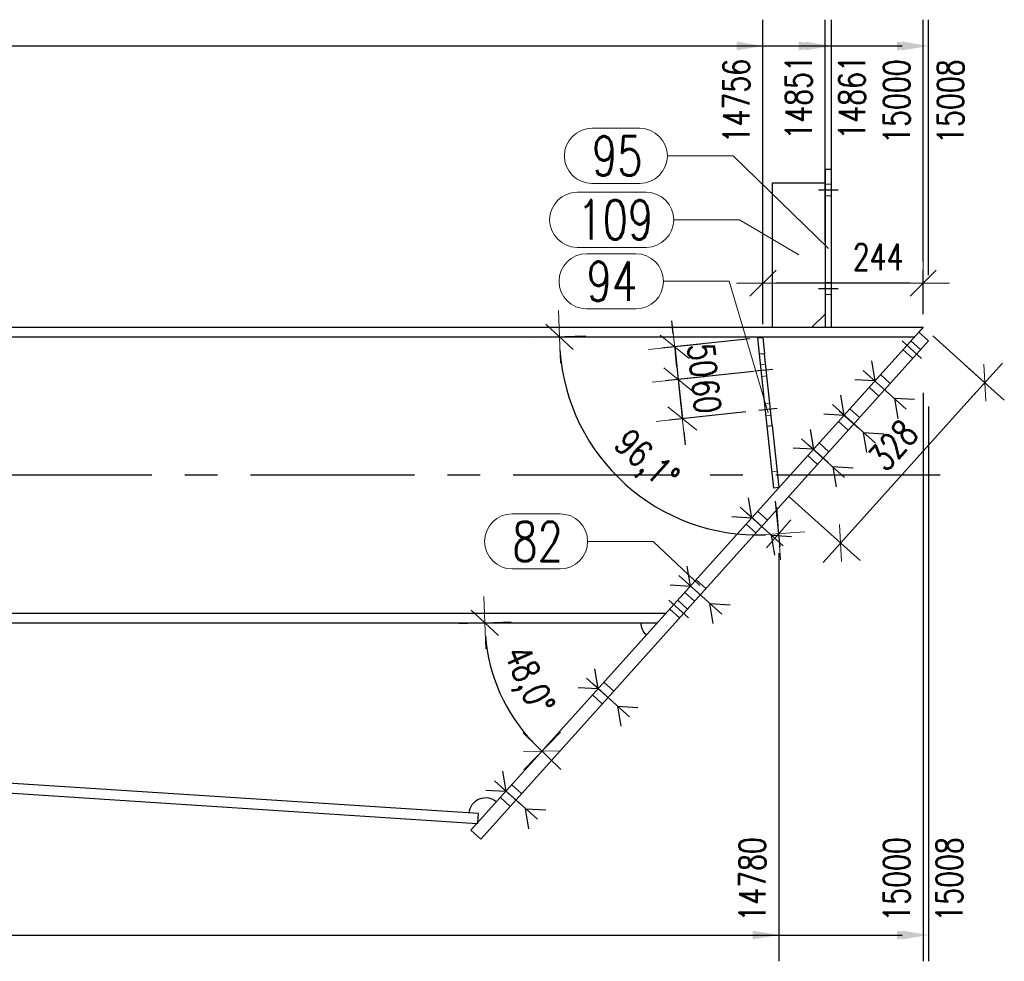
# Model space of a CAD drawing. Header units: millimetres. Extents: x 3528 to 4122, y 12541 to 12988.
# Tile 35 of 47: x 3882 to 3957, y 12737 to 12809. Entities that reach past the tile are written whole.
import ezdxf

# ---------------------------------------------------------------- set-up
doc = ezdxf.new("R2010")
doc.units = ezdxf.units.MM
doc.header["$LTSCALE"] = 10
doc.linetypes.add('HIDDEN', pattern=[0.375, 0.25, -0.125])
doc.linetypes.add('MITTE', pattern=[2, 1.25, -0.25, 0.25, -0.25])
doc.layers.get('Defpoints').update_dxf_attribs({"color": 1})
for name, color, linetype in [('PS_BOLT', 4, 'Continuous'), ('PS_MID', 5, 'MITTE'), ('PS_SHAPE', 3, 'Continuous')]:
    doc.layers.add(name, color=color, linetype=linetype)
for name, color, linetype, lineweight in [('PS_DIM', 4, 'Continuous', 13), ('PS_Hidden', 2, 'HIDDEN', 9), ('PS_Pos', 1, 'Continuous', 15), ('PS_SOLID', 7, 'Continuous', 30)]:
    doc.layers.add(name, color=color, linetype=linetype, lineweight=lineweight)
doc.styles.add('simplex', font='simplex.shx', dxfattribs={"width": 0.75})
doc.dimstyles.new('1_20_GŁ_DS1-LS20', dxfattribs={"dimtxt": 2, "dimasz": 2, "dimexe": 2, "dimexo": 5, "dimgap": 1, "dimtad": 1, "dimjust": 4, "dimdec": 0, "dimlfac": 20, "dimtxsty": 'simplex', "dimblk1": 'NONE', "dimsah": 1, "dimcen": 2, "dimclrd": 256, "dimclre": 256, "dimclrt": 4, "dimadec": 1, "dimazin": 0, "dimtfac": 1, "dimtdec": 0, "dimtmove": 2, "dimatfit": 3, "dimfxl": 1, "dimarcsym": 0})
doc.dimstyles.new('1_20_SC', dxfattribs={"dimtxt": 2, "dimasz": 1, "dimexe": 1, "dimexo": 1, "dimgap": 1, "dimtad": 1, "dimdec": 0, "dimlfac": 20, "dimtxsty": 'simplex', "dimblk": 'dimznak', "dimcen": 2, "dimclrd": 256, "dimclre": 256, "dimclrt": 4, "dimadec": 1, "dimazin": 0, "dimtfac": 1, "dimtdec": 0, "dimtix": 1, "dimtmove": 2, "dimatfit": 3, "dimldrblk": 'dim-grot', "dimfxl": 1, "dimarcsym": 0})

# ---------------------------------------------------------------- blocks, each defined once
blk = doc.blocks.new('*D59')
at = {"layer": 'Defpoints', "color": 0, "transparency": 16777216}
for p in [(3938.848, 12806.83), (3938.848, 12784.644), (3585.581, 12762.922)]:
    blk.add_point(p, dxfattribs=at)
at = {"layer": 'PS_DIM', "lineweight": -2, "transparency": 16777216}
for p, q in [((3585.581, 12767.922), (3585.581, 12808.83)), ((3938.848, 12789.644), (3938.848, 12808.83)), ((3585.581, 12806.83), (3936.848, 12806.83))]:
    blk.add_line(p, q, dxfattribs=at)
at = {"layer": 'PS_DIM', "transparency": 16777216}
blk.add_solid([(3936.848, 12807.163), (3936.848, 12806.497), (3938.848, 12806.83)], dxfattribs=at)
at = {"layer": 'PS_DIM', "color": 4, "transparency": 16777216, "insert": (3936.828, 12802.632), "char_height": 2, "attachment_point": 5, "rotation": 90, "style": 'simplex'}
blk.add_mtext('14756', dxfattribs=at)
blk = doc.blocks.new('_None')
blk = doc.blocks.new('*D60')
at = {"layer": 'Defpoints', "color": 0, "transparency": 16777216}
for p in [(3943.581, 12806.83), (3943.581, 12786.941), (3585.581, 12762.922)]:
    blk.add_point(p, dxfattribs=at)
at = {"layer": 'PS_DIM', "lineweight": -2, "transparency": 16777216}
for p, q in [((3585.581, 12767.922), (3585.581, 12808.83)), ((3943.581, 12791.941), (3943.581, 12808.83)), ((3585.581, 12806.83), (3941.581, 12806.83))]:
    blk.add_line(p, q, dxfattribs=at)
at = {"layer": 'PS_DIM', "transparency": 16777216}
blk.add_solid([(3941.581, 12807.163), (3941.581, 12806.497), (3943.581, 12806.83)], dxfattribs=at)
at = {"layer": 'PS_DIM', "color": 4, "transparency": 16777216, "insert": (3941.561, 12802.917), "char_height": 2, "attachment_point": 5, "rotation": 90, "style": 'simplex'}
blk.add_mtext('14851', dxfattribs=at)
blk = doc.blocks.new('*D61')
at = {"layer": 'Defpoints', "color": 0, "transparency": 16777216}
for p in [(3944.081, 12806.83), (3944.081, 12786.841), (3585.581, 12762.922)]:
    blk.add_point(p, dxfattribs=at)
at = {"layer": 'PS_DIM', "lineweight": -2, "transparency": 16777216}
for p, q in [((3585.581, 12767.922), (3585.581, 12808.83)), ((3944.081, 12791.841), (3944.081, 12808.83)), ((3585.581, 12806.83), (3942.081, 12806.83))]:
    blk.add_line(p, q, dxfattribs=at)
at = {"layer": 'PS_DIM', "transparency": 16777216}
blk.add_solid([(3942.081, 12807.163), (3942.081, 12806.497), (3944.081, 12806.83)], dxfattribs=at)
at = {"layer": 'PS_DIM', "color": 4, "transparency": 16777216, "insert": (3945.634, 12802.917), "char_height": 2, "attachment_point": 5, "rotation": 90, "style": 'simplex'}
blk.add_mtext('14861', dxfattribs=at)
blk = doc.blocks.new('*D62')
at = {"layer": 'Defpoints', "color": 0, "transparency": 16777216}
for p in [(3951.047, 12806.83), (3951.047, 12785.422), (3585.581, 12762.922)]:
    blk.add_point(p, dxfattribs=at)
at = {"layer": 'PS_DIM', "lineweight": -2, "transparency": 16777216}
for p, q in [((3585.581, 12767.922), (3585.581, 12808.83)), ((3951.047, 12790.422), (3951.047, 12808.83)), ((3585.581, 12806.83), (3949.047, 12806.83))]:
    blk.add_line(p, q, dxfattribs=at)
at = {"layer": 'PS_DIM', "transparency": 16777216}
blk.add_solid([(3949.047, 12807.163), (3949.047, 12806.497), (3951.047, 12806.83)], dxfattribs=at)
at = {"layer": 'PS_DIM', "color": 4, "transparency": 16777216, "insert": (3949.027, 12802.596), "char_height": 2, "attachment_point": 5, "rotation": 90, "style": 'simplex'}
blk.add_mtext('15000', dxfattribs=at)
blk = doc.blocks.new('*D63')
at = {"layer": 'Defpoints', "color": 0, "transparency": 16777216}
for p in [(3951.456, 12806.83), (3951.456, 12784.382), (3585.581, 12762.922)]:
    blk.add_point(p, dxfattribs=at)
at = {"layer": 'PS_DIM', "lineweight": -2, "transparency": 16777216}
for p, q in [((3585.581, 12767.922), (3585.581, 12808.83)), ((3951.456, 12789.382), (3951.456, 12808.83)), ((3585.581, 12806.83), (3949.456, 12806.83))]:
    blk.add_line(p, q, dxfattribs=at)
at = {"layer": 'PS_DIM', "transparency": 16777216}
blk.add_solid([(3949.456, 12807.163), (3949.456, 12806.497), (3951.456, 12806.83)], dxfattribs=at)
at = {"layer": 'PS_DIM', "color": 4, "transparency": 16777216, "insert": (3953.131, 12802.596), "char_height": 2, "attachment_point": 5, "rotation": 90, "style": 'simplex'}
blk.add_mtext('15008', dxfattribs=at)
blk = doc.blocks.new('*D69')
at = {"layer": 'Defpoints', "color": 0, "transparency": 16777216}
for p in [(3940.068, 12773.209), (3585.581, 12762.922), (3940.068, 12739.148)]:
    blk.add_point(p, dxfattribs=at)
at = {"layer": 'PS_DIM', "lineweight": -2, "transparency": 16777216}
for p, q in [((3940.068, 12768.209), (3940.068, 12737.148)), ((3585.581, 12757.922), (3585.581, 12737.148)), ((3585.581, 12739.148), (3938.068, 12739.148))]:
    blk.add_line(p, q, dxfattribs=at)
at = {"layer": 'PS_DIM', "transparency": 16777216}
blk.add_solid([(3938.068, 12739.482), (3938.068, 12738.815), (3940.068, 12739.148)], dxfattribs=at)
at = {"layer": 'PS_DIM', "color": 4, "transparency": 16777216, "insert": (3938.048, 12743.383), "char_height": 2, "attachment_point": 5, "rotation": 90, "style": 'simplex'}
blk.add_mtext('14780', dxfattribs=at)
blk = doc.blocks.new('*D70')
at = {"layer": 'Defpoints', "color": 0, "transparency": 16777216}
for p in [(3951.047, 12785.422), (3585.581, 12762.922), (3951.047, 12739.148)]:
    blk.add_point(p, dxfattribs=at)
at = {"layer": 'PS_DIM', "lineweight": -2, "transparency": 16777216}
for p, q in [((3951.047, 12780.422), (3951.047, 12737.148)), ((3585.581, 12757.922), (3585.581, 12737.148)), ((3585.581, 12739.148), (3949.047, 12739.148))]:
    blk.add_line(p, q, dxfattribs=at)
at = {"layer": 'PS_DIM', "transparency": 16777216}
blk.add_solid([(3949.047, 12739.482), (3949.047, 12738.815), (3951.047, 12739.148)], dxfattribs=at)
at = {"layer": 'PS_DIM', "color": 4, "transparency": 16777216, "insert": (3949.027, 12743.383), "char_height": 2, "attachment_point": 5, "rotation": 90, "style": 'simplex'}
blk.add_mtext('15000', dxfattribs=at)
blk = doc.blocks.new('*D71')
at = {"layer": 'Defpoints', "color": 0, "transparency": 16777216}
for p in [(3951.456, 12784.382), (3585.581, 12762.922), (3951.456, 12739.148)]:
    blk.add_point(p, dxfattribs=at)
at = {"layer": 'PS_DIM', "lineweight": -2, "transparency": 16777216}
for p, q in [((3951.456, 12779.382), (3951.456, 12737.148)), ((3585.581, 12757.922), (3585.581, 12737.148)), ((3585.581, 12739.148), (3949.456, 12739.148))]:
    blk.add_line(p, q, dxfattribs=at)
at = {"layer": 'PS_DIM', "transparency": 16777216}
blk.add_solid([(3949.456, 12739.482), (3949.456, 12738.815), (3951.456, 12739.148)], dxfattribs=at)
at = {"layer": 'PS_DIM', "color": 4, "transparency": 16777216, "insert": (3953.045, 12743.383), "char_height": 2, "attachment_point": 5, "rotation": 90, "style": 'simplex'}
blk.add_mtext('15008', dxfattribs=at)
blk = doc.blocks.new('dimznak')
at = {"color": 0}
for points in [[(0, 2), (0, -2)], [(-2, 0), (2, 0)]]:
    blk.add_lwpolyline(points, dxfattribs=at)
at = {"color": 2}
blk.add_lwpolyline([(1, 1), (-1, -1)], dxfattribs=at)
blk = doc.blocks.new('*D74')
at = {"layer": 'Defpoints', "color": 0, "transparency": 16777216}
for p in [(3699.831, 12762.922), (3930.821, 12762.922), (3714.106, 12761.546), (3770.387, 12759.578), (3917.18, 12748.395)]:
    blk.add_point(p, dxfattribs=at)
at = {"layer": 'PS_DIM', "lineweight": -2, "transparency": 16777216}
blk.add_arc((3692.861, 12762.922), 77.598, 357.03304, 359.26163, dxfattribs=at)
for p, rotation in [((3770.459, 12762.922), 89.63081303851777), ((3770.297, 12757.907), 266.663851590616)]:
    blk.add_blockref('dimznak', p, dxfattribs=dict(at, rotation=rotation))
at = {"layer": 'PS_DIM', "color": 4, "transparency": 16777216, "insert": (3768.229, 12760.484), "char_height": 2, "attachment_point": 5, "rotation": 88.14733, "style": 'simplex'}
blk.add_mtext('3,7°', dxfattribs=at)
blk = doc.blocks.new('dim-grot')
blk.add_hatch(color=256).paths.add_polyline_path([(0, 0), (-2, 0.5), (-2, -0.5)])
blk.add_lwpolyline([(0, 0), (-2, 0.5), (-2, -0.5), (0, 0)])
blk = doc.blocks.new('*D76')
at = {"layer": 'Defpoints', "color": 0, "transparency": 16777216}
for p in [(3950.713, 12785.05), (3699.831, 12762.922), (3930.821, 12762.922), (3918.191, 12759.297), (3916.618, 12747.122)]:
    blk.add_point(p, dxfattribs=at)
at = {"layer": 'PS_DIM', "lineweight": -2, "transparency": 16777216}
blk.add_arc((3930.821, 12762.922), 13.14, 184.36153, 223.68447, dxfattribs=at)
for p, rotation in [((3917.681, 12762.922), 92.18076421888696), ((3922.036, 12753.15), 315.8652371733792)]:
    blk.add_blockref('dimznak', p, dxfattribs=dict(at, rotation=rotation))
at = {"layer": 'PS_DIM', "color": 4, "transparency": 16777216, "insert": (3920.82, 12758.465), "char_height": 2, "attachment_point": 5, "rotation": 294.023, "style": 'simplex'}
blk.add_mtext('48,0°', dxfattribs=at)
blk = doc.blocks.new('*D77')
at = {"layer": 'Defpoints', "color": 0, "transparency": 16777216}
for p in [(3938.848, 12784.644), (3939.113, 12782.158), (3932.394, 12781.441)]:
    blk.add_point(p, dxfattribs=at)
at = {"layer": 'PS_DIM', "lineweight": -2, "transparency": 16777216}
for p, q in [((3932.023, 12784.921), (3931.917, 12785.916)), ((3937.853, 12784.538), (3931.135, 12783.821)), ((3932.129, 12783.927), (3932.394, 12781.441)), ((3938.119, 12782.052), (3931.4, 12781.335)), ((3932.5, 12780.447), (3932.607, 12779.452))]:
    blk.add_line(p, q, dxfattribs=at)
for p, rotation in [((3932.129, 12783.927), 276.0920027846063), ((3932.394, 12781.441), 96.09200278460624)]:
    blk.add_blockref('dimznak', p, dxfattribs=dict(at, rotation=rotation))
at = {"layer": 'PS_DIM', "color": 4, "transparency": 16777216, "insert": (3934.25, 12782.896), "char_height": 2, "attachment_point": 5, "rotation": 276.092, "style": 'simplex'}
blk.add_mtext('50', dxfattribs=at)
blk = doc.blocks.new('*D78')
at = {"layer": 'Defpoints', "color": 0, "transparency": 16777216}
for p in [(3939.113, 12782.158), (3938.537, 12779.08), (3932.713, 12778.458)]:
    blk.add_point(p, dxfattribs=at)
at = {"layer": 'PS_DIM', "lineweight": -2, "transparency": 16777216}
for p, q in [((3932.288, 12782.436), (3932.182, 12783.43)), ((3938.119, 12782.052), (3931.4, 12781.335)), ((3932.394, 12781.441), (3932.713, 12778.458)), ((3937.542, 12778.974), (3931.718, 12778.352)), ((3932.819, 12777.464), (3932.925, 12776.469))]:
    blk.add_line(p, q, dxfattribs=at)
for p, rotation in [((3932.394, 12781.441), 276.0920027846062), ((3932.713, 12778.458), 96.09200278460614)]:
    blk.add_blockref('dimznak', p, dxfattribs=dict(at, rotation=rotation))
at = {"layer": 'PS_DIM', "color": 4, "transparency": 16777216, "insert": (3934.542, 12780.162), "char_height": 2, "attachment_point": 5, "rotation": 276.092, "style": 'simplex'}
blk.add_mtext('60', dxfattribs=at)
blk = doc.blocks.new('*D79')
at = {"layer": 'Defpoints', "color": 0, "transparency": 16777216}
for p in [(3699.831, 12784.692), (3950.391, 12784.692), (3939.166, 12777.89), (3925.657, 12776.695), (3939.671, 12773.167)]:
    blk.add_point(p, dxfattribs=at)
at = {"layer": 'PS_DIM', "lineweight": -2, "transparency": 16777216}
blk.add_line((3939.777, 12772.172), (3940.147, 12768.704), dxfattribs=at)
blk.add_arc((3938.44, 12784.692), 15.079, 183.80045, 272.29155, dxfattribs=at)
for p, rotation in [((3923.362, 12784.692), 91.90022571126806), ((3940.041, 12769.698), 4.191777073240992)]:
    blk.add_blockref('dimznak', p, dxfattribs=dict(at, rotation=rotation))
at = {"layer": 'PS_DIM', "color": 4, "transparency": 16777216, "insert": (3929.824, 12775.107), "char_height": 2, "attachment_point": 5, "rotation": 318.046, "style": 'simplex'}
blk.add_mtext('96,1°', dxfattribs=at)
blk = doc.blocks.new('*D134')
at = {"layer": 'Defpoints', "color": 0, "transparency": 16777216}
for p in [(3951.047, 12785.422), (3955.74, 12781.204), (3940.068, 12773.209)]:
    blk.add_point(p, dxfattribs=at)
at = {"layer": 'PS_DIM', "lineweight": -2, "transparency": 16777216}
for p, q in [((3951.791, 12784.754), (3956.483, 12780.535)), ((3945.429, 12769.734), (3955.071, 12780.46)), ((3940.812, 12772.541), (3945.505, 12768.322))]:
    blk.add_line(p, q, dxfattribs=at)
for p, rotation in [((3955.74, 12781.204), 48.04600139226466), ((3944.761, 12768.991), 228.0460013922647)]:
    blk.add_blockref('dimznak', p, dxfattribs=dict(at, rotation=rotation))
at = {"layer": 'PS_DIM', "color": 4, "transparency": 16777216, "insert": (3948.763, 12776.434), "char_height": 2, "attachment_point": 5, "rotation": 48.046, "style": 'simplex'}
blk.add_mtext('328', dxfattribs=at)
blk = doc.blocks.new('*D135')
at = {"layer": 'Defpoints', "color": 0, "transparency": 16777216}
for p in [(3938.848, 12788.774), (3951.047, 12785.422), (3938.848, 12784.644)]:
    blk.add_point(p, dxfattribs=at)
at = {"layer": 'PS_DIM', "lineweight": -2, "transparency": 16777216}
for p, q in [((3938.848, 12785.644), (3938.848, 12789.774)), ((3951.047, 12786.422), (3951.047, 12789.774)), ((3950.047, 12788.774), (3939.848, 12788.774))]:
    blk.add_line(p, q, dxfattribs=at)
at = {"layer": 'PS_DIM', "lineweight": -2, "transparency": 16777216, "rotation": 180}
blk.add_blockref('dimznak', (3938.848, 12788.774), dxfattribs=at)
at = {"layer": 'PS_DIM', "lineweight": -2, "transparency": 16777216}
blk.add_blockref('dimznak', (3951.047, 12788.774), dxfattribs=at)
at = {"layer": 'PS_DIM', "color": 4, "transparency": 16777216, "insert": (3947.62, 12790.774), "char_height": 2, "attachment_point": 5, "style": 'simplex'}
blk.add_mtext('244', dxfattribs=at)
blk = doc.blocks.new('*X277')
at = {"color": 30, "linetype": 'Continuous'}
for p, q in [((3945.03, 12778.729), (3944.78, 12780.245)), ((3944.138, 12779.531), (3947.41, 12776.59)), ((3943.496, 12778.817), (3945.03, 12778.729)), ((3946.768, 12775.876), (3946.518, 12777.392)), ((3946.518, 12777.392), (3948.052, 12777.304))]:
    blk.add_line(p, q, dxfattribs=at)
blk = doc.blocks.new('*X278')
at = {"color": 30, "linetype": 'Continuous'}
for p, q in [((3919.292, 12750.097), (3919.041, 12751.613)), ((3918.399, 12750.899), (3921.672, 12747.958)), ((3917.758, 12750.185), (3919.292, 12750.097)), ((3921.03, 12747.244), (3920.779, 12748.76)), ((3920.779, 12748.76), (3922.313, 12748.672))]:
    blk.add_line(p, q, dxfattribs=at)
blk = doc.blocks.new('*X279')
at = {"color": 30, "linetype": 'Continuous'}
for p, q in [((3947.12, 12782.848), (3947.37, 12781.332)), ((3949.75, 12779.192), (3946.478, 12782.134)), ((3947.37, 12781.332), (3945.836, 12781.42)), ((3950.392, 12779.906), (3948.858, 12779.995)), ((3948.858, 12779.995), (3949.108, 12778.479))]:
    blk.add_line(p, q, dxfattribs=at)
blk = doc.blocks.new('*X280')
at = {"color": 30, "linetype": 'Continuous'}
for p, q in [((3926.311, 12757.906), (3926.061, 12759.422)), ((3925.419, 12758.708), (3928.691, 12755.767)), ((3924.777, 12757.994), (3926.311, 12757.906)), ((3928.049, 12755.053), (3927.799, 12756.569)), ((3927.799, 12756.569), (3929.333, 12756.48))]:
    blk.add_line(p, q, dxfattribs=at)
blk = doc.blocks.new('*X281')
at = {"color": 30, "linetype": 'Continuous'}
for p, q in [((3938.011, 12770.92), (3937.76, 12772.436)), ((3937.118, 12771.722), (3940.39, 12768.781)), ((3936.476, 12771.009), (3938.011, 12770.92)), ((3939.749, 12768.067), (3939.498, 12769.583)), ((3939.498, 12769.583), (3941.032, 12769.495))]:
    blk.add_line(p, q, dxfattribs=at)
blk = doc.blocks.new('*X282')
at = {"color": 30, "linetype": 'Continuous'}
for p, q in [((3942.44, 12777.642), (3942.69, 12776.126)), ((3945.07, 12773.987), (3941.798, 12776.928)), ((3942.69, 12776.126), (3941.156, 12776.214)), ((3945.712, 12774.701), (3944.178, 12774.789)), ((3944.178, 12774.789), (3944.428, 12773.273))]:
    blk.add_line(p, q, dxfattribs=at)
blk = doc.blocks.new('*X283')
at = {"color": 30, "linetype": 'Continuous'}
for p, q in [((3926.311, 12757.906), (3926.061, 12759.422)), ((3925.419, 12758.708), (3928.691, 12755.767)), ((3924.777, 12757.994), (3926.311, 12757.906)), ((3928.049, 12755.053), (3927.799, 12756.569)), ((3927.799, 12756.569), (3929.333, 12756.48))]:
    blk.add_line(p, q, dxfattribs=at)
blk = doc.blocks.new('*X284')
at = {"color": 30, "linetype": 'Continuous'}
for p, q in [((3919.292, 12750.097), (3919.041, 12751.613)), ((3918.399, 12750.899), (3921.672, 12747.958)), ((3917.758, 12750.185), (3919.292, 12750.097)), ((3921.03, 12747.244), (3920.779, 12748.76)), ((3920.779, 12748.76), (3922.313, 12748.672))]:
    blk.add_line(p, q, dxfattribs=at)
blk = doc.blocks.new('*X285')
at = {"color": 30, "linetype": 'Continuous'}
for p, q in [((3945.03, 12778.729), (3944.78, 12780.245)), ((3944.138, 12779.531), (3947.41, 12776.59)), ((3943.496, 12778.817), (3945.03, 12778.729)), ((3946.768, 12775.876), (3946.518, 12777.392)), ((3946.518, 12777.392), (3948.052, 12777.304))]:
    blk.add_line(p, q, dxfattribs=at)
blk = doc.blocks.new('*X286')
at = {"color": 30, "linetype": 'Continuous'}
for p, q in [((3942.44, 12777.642), (3942.69, 12776.126)), ((3945.07, 12773.987), (3941.798, 12776.928)), ((3942.69, 12776.126), (3941.156, 12776.214)), ((3945.712, 12774.701), (3944.178, 12774.789)), ((3944.178, 12774.789), (3944.428, 12773.273))]:
    blk.add_line(p, q, dxfattribs=at)
blk = doc.blocks.new('*X287')
at = {"layer": 'PS_Hidden', "color": 2, "linetype": 'HIDDEN'}
for p, q in [((3944.081, 12796.322), (3943.581, 12796.322)), ((3944.081, 12795.422), (3943.581, 12795.422)), ((3944.081, 12788.822), (3943.581, 12788.822)), ((3944.081, 12787.922), (3943.581, 12787.922)), ((3950.855, 12783.712), (3950.111, 12784.381)), ((3950.253, 12783.043), (3949.509, 12783.712)), ((3938.668, 12782.563), (3939.065, 12782.606)), ((3938.763, 12781.668), (3939.161, 12781.711)), ((3948.548, 12781.147), (3947.805, 12781.815)), ((3947.679, 12780.18), (3946.936, 12780.848)), ((3938.986, 12779.58), (3939.384, 12779.623)), ((3946.209, 12778.544), (3945.465, 12779.212)), ((3939.082, 12778.685), (3939.479, 12778.728)), ((3945.339, 12777.577), (3944.596, 12778.246)), ((3943.869, 12775.941), (3943.125, 12776.609)), ((3943, 12774.974), (3942.256, 12775.643)), ((3939.936, 12774.452), (3939.538, 12774.41)), ((3939.189, 12770.735), (3938.445, 12771.404)), ((3938.32, 12769.768), (3937.576, 12770.437)), ((3934.509, 12765.529), (3933.765, 12766.198)), ((3933.64, 12764.563), (3932.896, 12765.231)), ((3933.105, 12763.968), (3932.362, 12764.636)), ((3932.504, 12763.298), (3931.76, 12763.967)), ((3927.49, 12757.721), (3926.746, 12758.389)), ((3926.62, 12756.754), (3925.877, 12757.422)), ((3920.47, 12749.912), (3919.726, 12750.581)), ((3919.601, 12748.945), (3918.857, 12749.614)), ((3917.091, 12747.649), (3917.132, 12747.647)), ((3917.132, 12747.647), (3917.135, 12747.698))]:
    blk.add_line(p, q, dxfattribs=at)
at = {"layer": 'PS_MID', "color": 5, "linetype": 'MITTE'}
for p, q in [((3943.081, 12795.872), (3944.581, 12795.872)), ((3943.081, 12795.872), (3944.581, 12795.872)), ((3943.081, 12795.872), (3944.581, 12795.872)), ((3943.081, 12795.872), (3944.581, 12795.872)), ((3943.081, 12788.372), (3944.581, 12788.372)), ((3943.081, 12788.372), (3944.581, 12788.372)), ((3943.081, 12788.372), (3944.581, 12788.372)), ((3943.081, 12788.372), (3944.581, 12788.372)), ((3949.438, 12784.381), (3950.926, 12783.043)), ((3949.438, 12784.381), (3950.926, 12783.043)), ((3939.61, 12782.211), (3938.218, 12782.063)), ((3939.61, 12782.211), (3938.218, 12782.063)), ((3946.998, 12781.666), (3948.486, 12780.329)), ((3946.998, 12781.666), (3948.486, 12780.329)), ((3939.929, 12779.228), (3938.537, 12779.08)), ((3939.929, 12779.228), (3938.537, 12779.08)), ((3944.658, 12779.063), (3946.146, 12777.726)), ((3944.658, 12779.063), (3946.146, 12777.726)), ((3942.319, 12776.46), (3943.806, 12775.123)), ((3942.319, 12776.46), (3943.806, 12775.123)), ((3699.831, 12774.172), (3953.547, 12774.172)), ((3937.639, 12771.255), (3939.126, 12769.917)), ((3937.639, 12771.255), (3939.126, 12769.917)), ((3932.959, 12766.049), (3934.446, 12764.712)), ((3932.959, 12766.049), (3934.446, 12764.712)), ((3931.689, 12764.636), (3933.176, 12763.299)), ((3931.689, 12764.636), (3933.176, 12763.299)), ((3925.939, 12758.24), (3927.427, 12756.903)), ((3925.939, 12758.24), (3927.427, 12756.903)), ((3918.92, 12750.431), (3920.407, 12749.094)), ((3918.92, 12750.431), (3920.407, 12749.094))]:
    blk.add_line(p, q, dxfattribs=at)
at = {"layer": 'PS_SOLID', "color": 7, "linetype": 'Continuous'}
for p, q in [((3943.581, 12797.422), (3943.581, 12785.422)), ((3944.081, 12797.422), (3943.581, 12797.422)), ((3944.081, 12785.422), (3944.081, 12797.422)), ((3939.581, 12785.422), (3939.581, 12796.422)), ((3939.581, 12796.422), (3943.581, 12796.422)), ((3942.581, 12785.422), (3943.581, 12786.422)), ((3699.831, 12785.422), (3951.047, 12785.422)), ((3950.713, 12785.05), (3916.618, 12747.122)), ((3951.047, 12785.422), (3950.713, 12785.05)), ((3951.456, 12784.382), (3950.713, 12785.05)), ((3699.831, 12784.692), (3950.391, 12784.692)), ((3917.361, 12746.454), (3951.456, 12784.382)), ((3938.45, 12784.602), (3938.848, 12784.644)), ((3938.583, 12783.359), (3938.45, 12784.602)), ((3938.848, 12784.644), (3938.98, 12783.401)), ((3938.98, 12783.401), (3938.583, 12783.359)), ((3939.166, 12777.89), (3938.583, 12783.359)), ((3939.564, 12777.932), (3938.98, 12783.401)), ((3939.166, 12777.89), (3939.564, 12777.932)), ((3939.671, 12773.167), (3939.166, 12777.89)), ((3939.564, 12777.932), (3940.068, 12773.209)), ((3940.068, 12773.209), (3939.671, 12773.167)), ((3699.831, 12763.652), (3931.477, 12763.652)), ((3699.831, 12762.922), (3930.821, 12762.922)), ((3917.18, 12748.395), (3714.106, 12761.546)), ((3714.057, 12760.798), (3917.091, 12747.649)), ((3917.135, 12747.698), (3917.18, 12748.395)), ((3917.361, 12746.454), (3916.618, 12747.122))]:
    blk.add_line(p, q, dxfattribs=at)
at = {"layer": 'PS_SOLID', "extrusion": (0, 0, -1)}
for centre, start, end in [((-3930.821, 12762.922), 311.954, 360), ((-3917.73, 12748.359), 3.70534, 131.954)]:
    blk.add_arc(centre, 1.25, start, end, dxfattribs=at)
blk = doc.blocks.new('*X288')
at = {"color": 30, "linetype": 'Continuous'}
for p, q in [((3933.331, 12765.714), (3933.08, 12767.231)), ((3932.439, 12766.517), (3935.711, 12763.575)), ((3931.797, 12765.803), (3933.331, 12765.714)), ((3935.069, 12762.861), (3934.818, 12764.377)), ((3934.818, 12764.377), (3936.353, 12764.289))]:
    blk.add_line(p, q, dxfattribs=at)
blk = doc.blocks.new('*X289')
at = {"color": 30, "linetype": 'Continuous'}
for p, q in [((3938.011, 12770.92), (3937.76, 12772.436)), ((3937.118, 12771.722), (3940.39, 12768.781)), ((3936.476, 12771.009), (3938.011, 12770.92)), ((3939.749, 12768.067), (3939.498, 12769.583)), ((3939.498, 12769.583), (3941.032, 12769.495))]:
    blk.add_line(p, q, dxfattribs=at)
blk = doc.blocks.new('*X290')
at = {"color": 30, "linetype": 'Continuous'}
for p, q in [((3947.12, 12782.848), (3947.37, 12781.332)), ((3949.75, 12779.192), (3946.478, 12782.134)), ((3947.37, 12781.332), (3945.836, 12781.42)), ((3950.392, 12779.906), (3948.858, 12779.995)), ((3948.858, 12779.995), (3949.108, 12778.479))]:
    blk.add_line(p, q, dxfattribs=at)
blk = doc.blocks.new('*X291')
at = {"color": 30, "linetype": 'Continuous'}
for p, q in [((3933.331, 12765.714), (3933.08, 12767.231)), ((3932.439, 12766.517), (3935.711, 12763.575)), ((3931.797, 12765.803), (3933.331, 12765.714)), ((3935.069, 12762.861), (3934.818, 12764.377)), ((3934.818, 12764.377), (3936.353, 12764.289))]:
    blk.add_line(p, q, dxfattribs=at)
blk = doc.blocks.new('*X293')
at = {"color": 1}
for p, q in [((3925.422, 12791.016), (3929.172, 12791.016)), ((3931.272, 12788.916), (3936.272, 12788.916)), ((3939.259, 12778.905), (3936.272, 12788.916)), ((3925.422, 12786.816), (3929.172, 12786.816))]:
    blk.add_line(p, q, dxfattribs=at)
for centre, start, end in [((3925.422, 12788.916), 90, 270), ((3929.172, 12788.916), 270, 90)]:
    blk.add_arc(centre, 2.1, start, end, dxfattribs=at)
at = {"color": 2, "style": 'simplex', "width": 0.75}
blk.add_text('94', height=3, dxfattribs=at).set_placement((3925.422, 12787.416))
blk = doc.blocks.new('*X294')
at = {"color": 1}
for p, q in [((3925.422, 12791.016), (3929.172, 12791.016)), ((3931.272, 12788.916), (3936.272, 12788.916)), ((3939.259, 12778.905), (3936.272, 12788.916)), ((3925.422, 12786.816), (3929.172, 12786.816))]:
    blk.add_line(p, q, dxfattribs=at)
for centre, start, end in [((3925.422, 12788.916), 90, 270), ((3929.172, 12788.916), 270, 90)]:
    blk.add_arc(centre, 2.1, start, end, dxfattribs=at)
at = {"color": 2, "style": 'simplex', "width": 0.75}
blk.add_text('94', height=3, dxfattribs=at).set_placement((3925.422, 12787.416))
blk = doc.blocks.new('*X295')
at = {"color": 1}
for p, q in [((3924.708, 12795.699), (3929.958, 12795.699)), ((3932.058, 12793.599), (3937.058, 12793.599)), ((3941.581, 12790.922), (3937.058, 12793.599)), ((3924.708, 12791.499), (3929.958, 12791.499))]:
    blk.add_line(p, q, dxfattribs=at)
for centre, start, end in [((3924.708, 12793.599), 90, 270), ((3929.958, 12793.599), 270, 90)]:
    blk.add_arc(centre, 2.1, start, end, dxfattribs=at)
at = {"color": 2, "style": 'simplex', "width": 0.75}
blk.add_text('109', height=3, dxfattribs=at).set_placement((3924.708, 12792.099))
blk = doc.blocks.new('*X296')
at = {"color": 1}
for p, q in [((3925.829, 12800.563), (3929.472, 12800.563)), ((3931.572, 12798.463), (3936.572, 12798.463)), ((3943.831, 12791.422), (3936.572, 12798.463)), ((3925.829, 12796.363), (3929.472, 12796.363))]:
    blk.add_line(p, q, dxfattribs=at)
for centre, start, end in [((3925.829, 12798.463), 90, 270), ((3929.472, 12798.463), 270, 90)]:
    blk.add_arc(centre, 2.1, start, end, dxfattribs=at)
at = {"color": 2, "style": 'simplex', "width": 0.75}
blk.add_text('95', height=3, dxfattribs=at).set_placement((3925.829, 12796.963))
blk = doc.blocks.new('*X297')
at = {"color": 1}
for p, q in [((3919.759, 12771.214), (3923.402, 12771.214)), ((3925.502, 12769.114), (3930.502, 12769.114)), ((3934.037, 12765.752), (3930.502, 12769.114)), ((3919.759, 12767.014), (3923.402, 12767.014))]:
    blk.add_line(p, q, dxfattribs=at)
for centre, start, end in [((3919.759, 12769.114), 90, 270), ((3923.402, 12769.114), 270, 90)]:
    blk.add_arc(centre, 2.1, start, end, dxfattribs=at)
at = {"color": 2, "style": 'simplex', "width": 0.75}
blk.add_text('82', height=3, dxfattribs=at).set_placement((3919.759, 12767.614))

msp = doc.modelspace()

# ---------------------------------------------------------------- block references
at = {"layer": 'PS_BOLT', "color": 30}
for name in ['*X279', '*X290', '*X277', '*X285', '*X282', '*X286', '*X281', '*X289', '*X288', '*X291', '*X280', '*X283', '*X278', '*X284']:
    msp.add_blockref(name, (0, 0), dxfattribs=at)
at = {"layer": 'PS_Pos'}
for name in ['*X296', '*X295', '*X293', '*X294', '*X297']:
    msp.add_blockref(name, (0, 0), dxfattribs=at)
at = {"layer": 'PS_SHAPE'}
msp.add_blockref('*X287', (0, 0), dxfattribs=at)

# ---------------------------------------------------------------- dimensions: what is measured, and where the dimension line sits
at = {"layer": 'PS_DIM'}
for base, p2, text, picture, middle in [((3938.848, 12806.83), (3938.848, 12784.644), '14756', '*D59', (3936.828, 12802.632)), ((3943.581, 12806.83), (3943.581, 12786.941), '14851', '*D60', (3941.561, 12802.917)), ((3944.081, 12806.83), (3944.081, 12786.841), '14861', '*D61', (3945.634, 12802.917)), ((3951.047, 12806.83), (3951.047, 12785.422), '15000', '*D62', (3949.027, 12802.596)), ((3951.456, 12806.83), (3951.456, 12784.382), '15008', '*D63', (3953.131, 12802.596)), ((3951.047, 12739.148), (3951.047, 12785.422), '15000', '*D70', (3949.027, 12743.383)), ((3951.456, 12739.148), (3951.456, 12784.382), '15008', '*D71', (3953.045, 12743.383)), ((3940.068, 12739.148), (3940.068, 12773.209), '14780', '*D69', (3938.048, 12743.383))]:
    dim = msp.add_linear_dim(base=base, p1=(3585.581, 12762.922), p2=p2, text=text, dimstyle='1_20_GŁ_DS1-LS20', dxfattribs=at)
    dim.commit()
    dim.dimension.update_dxf_attribs({"geometry": picture, "text_midpoint": middle, "dimtype": 128, "text_rotation": 90})
dim = msp.add_linear_dim(base=(3938.848, 12788.774), p1=(3951.047, 12785.422), p2=(3938.848, 12784.644), dimstyle='1_20_SC', dxfattribs=at)
dim.commit()
dim.dimension.update_dxf_attribs({"geometry": '*D135', "text_midpoint": (3947.62, 12790.774), "dimtype": 128})
for base, line1, line2, picture, middle in [((3925.657, 12776.695), ((3699.831, 12784.692), (3950.391, 12784.692)), ((3939.671, 12773.167), (3939.166, 12777.89)), '*D79', (3929.824, 12775.107)), ((3918.191, 12759.297), ((3950.713, 12785.05), (3916.618, 12747.122)), ((3699.831, 12762.922), (3930.821, 12762.922)), '*D76', (3920.82, 12758.465)), ((3770.387, 12759.578), ((3699.831, 12762.922), (3930.821, 12762.922)), ((3917.18, 12748.395), (3714.106, 12761.546)), '*D74', (3768.229, 12760.484))]:
    dim = msp.add_angular_dim_2l(base=base, line1=line1, line2=line2, dimstyle='1_20_SC', dxfattribs=at)
    dim.commit()
    dim.dimension.update_dxf_attribs({"geometry": picture, "text_midpoint": middle})
for p1, p2, distance, picture, middle in [((3938.848, 12784.644), (3939.113, 12782.158), -6.757, '*D77', (3934.25, 12782.896)), ((3940.068, 12773.209), (3951.047, 12785.422), -6.31, '*D134', (3948.763, 12776.434))]:
    dim = msp.add_aligned_dim(p1=p1, p2=p2, distance=distance, dimstyle='1_20_SC', dxfattribs=at)
    dim.commit()
    dim.dimension.update_dxf_attribs({"geometry": picture, "text_midpoint": middle})
dim = msp.add_linear_dim(base=(3932.713, 12778.458), p1=(3939.113, 12782.158), p2=(3938.537, 12779.08), angle=96.092, dimstyle='1_20_SC', dxfattribs=at)
dim.commit()
dim.dimension.update_dxf_attribs({"geometry": '*D78', "text_midpoint": (3934.542, 12780.162)})

doc.saveas('drawing.dxf')
